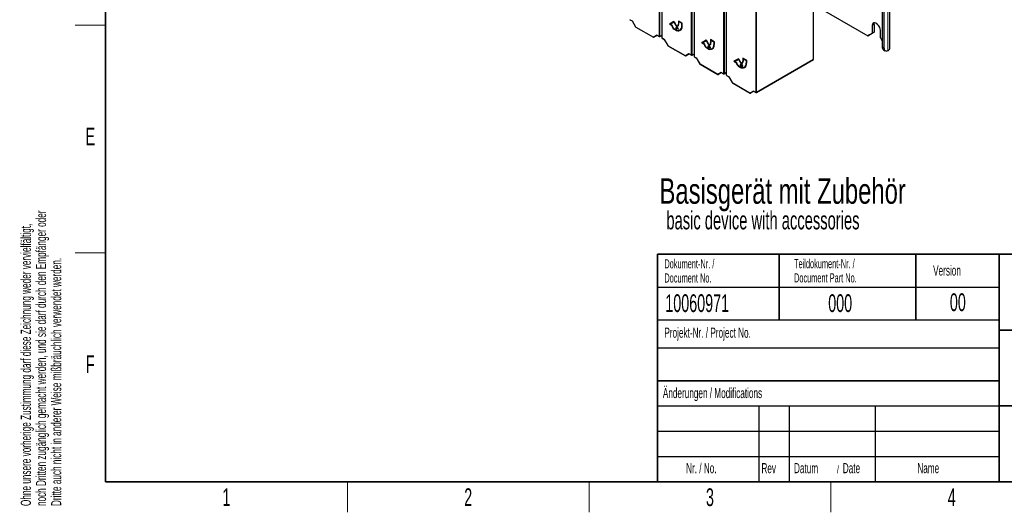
# Paper-space layout 'Blatt4' of a CAD drawing. Header units: millimetres. Extents: x 5 to 418, y 2 to 292.
# Tile 1 of 66: x 9 to 203, y 6 to 103. Entities that reach past the tile are written whole.
import ezdxf

# ---------------------------------------------------------------- set-up
doc = ezdxf.new("R2010")
doc.units = ezdxf.units.MM
doc.layers.add('SLD-0', color=7, linetype='Continuous')
doc.styles.add('SLDTEXTSTYLE0', font='TXT', dxfattribs={"width": 0.7})
doc.styles.add('SLDTEXTSTYLE1', font='TXT', dxfattribs={"width": 0.605})

# ---------------------------------------------------------------- blocks, each defined once
blk = doc.blocks.new('SW_NOTE_0_56')
at = {"layer": 'SLD-0', "color": 0, "attachment_point": 1}
for s, insert, char_height, style in [('Basisgerät mit Zubehör', (0, 6.48), 5.0271, 'SLDTEXTSTYLE0'), ('basic device with accessories', (1.35, -0.02), 3.5956, 'SLDTEXTSTYLE1')]:
    blk.add_mtext(s, dxfattribs=dict(at, insert=insert, char_height=char_height, style=style))
blk = doc.blocks.new('SW_NOTE_0_58')
at = {"layer": 'SLD-0', "color": 0, "char_height": 2, "attachment_point": 1, "rotation": 90, "style": 'SLDTEXTSTYLE1'}
for s, insert in [('noch Dritten zugänglich gemacht werden, und sie darf durch den Empfänger oder', (0.42, 0)), ('Ohne unsere vorherige Zustimmung darf diese Zeichnung weder vervielfältigt,', (-2.58, 0)), ('Dritte auch nicht in anderer Weise mißbräuchlich verwendet werden.', (3.42, 0))]:
    blk.add_mtext(s, dxfattribs=dict(at, insert=insert))
blk = doc.blocks.new('SW_NOTE_0_59')
at = {"layer": 'SLD-0', "color": 0, "attachment_point": 1, "style": 'SLDTEXTSTYLE1'}
for s, insert, char_height in [('Datum', (0, 2.58), 2), ('/', (8.48, 2.08), 1.5), ('Date', (9.64, 2.58), 2)]:
    blk.add_mtext(s, dxfattribs=dict(at, insert=insert, char_height=char_height))
blk = doc.blocks.new('SW_NOTE_0_61')
at = {"layer": 'SLD-0', "color": 0, "char_height": 1.8, "attachment_point": 1, "style": 'SLDTEXTSTYLE1'}
for s, insert in [('Teildokument-Nr. /', (0, 2.32)), ('Document Part No.', (0, -0.48))]:
    blk.add_mtext(s, dxfattribs=dict(at, insert=insert))
blk = doc.blocks.new('SW_NOTE_0_62')
at = {"layer": 'SLD-0', "color": 0, "char_height": 1.8, "attachment_point": 1, "style": 'SLDTEXTSTYLE1'}
for s, insert in [('Dokument-Nr. /', (0, 2.32)), ('Document No.', (0, -0.48))]:
    blk.add_mtext(s, dxfattribs=dict(at, insert=insert))

psp = doc.layouts.new('Blatt4')

# ---------------------------------------------------------------- linework, layer by layer
at = {"color": 7, "linetype": 'Continuous', "lineweight": 25}
for p, q in [((180.88, 97.7), (180.88, 220.18)), ((179.36, 113.08), (179.36, 97.95)), ((179.71, 112.88), (179.71, 97.75)), ((148.58, 109.64), (148.58, 92.39)), ((165.8, 95.5), (165.8, 109.05)), ((135.85, 107.84), (135.85, 99.74)), ((142.22, 108.08), (142.22, 96.07)), ((165.8, 106.29), (176.53, 100.1)), ((129.55, 103.3), (129.98, 103.06)), ((129.98, 103.06), (130.65, 101.89)), ((130.7, 101.85), (134.17, 99.84)), ((138.24, 102.94), (137.36, 102.43)), ((137.39, 102.45), (137.36, 102.43)), ((137.36, 102.43), (137.84, 102.15)), ((138.24, 102.94), (137.39, 102.45)), ((137.39, 102.45), (137.88, 102.17)), ((137.49, 102.42), (138.24, 102.85)), ((137.89, 102.19), (137.49, 102.42)), ((137.88, 102.17), (137.84, 102.15)), ((139.13, 101.41), (138.24, 102.94)), ((138.28, 102.88), (138.24, 102.85)), ((138.24, 102.85), (139, 101.55)), ((138.28, 102.88), (139.03, 101.57)), ((138.56, 101.35), (138.28, 101.51)), ((138.28, 101.45), (138.56, 101.29)), ((138.31, 101.47), (138.6, 101.31)), ((139, 101.55), (138.6, 101.78)), ((138.68, 101.71), (138.65, 101.69)), ((138.65, 101.69), (139.13, 101.41)), ((138.68, 101.71), (139.09, 101.47)), ((138.77, 101.37), (138.73, 101.35)), ((138.73, 101.35), (138.78, 101.35)), ((139, 102.09), (138.96, 102.06)), ((138.96, 102.06), (139, 102)), ((139, 102.09), (139.03, 102.02)), ((139.03, 101.57), (139, 101.55)), ((139.83, 102.64), (139.13, 103.04)), ((139.13, 103.04), (139.13, 102.43)), ((139.16, 103.02), (139.16, 102.45)), ((139.22, 102.97), (139.18, 102.95)), ((139.18, 102.4), (139.18, 102.95)), ((139.18, 102.95), (139.78, 102.6)), ((139.22, 102.97), (139.82, 102.63)), ((139.42, 101.26), (139.46, 101.28)), ((139.82, 102.63), (139.78, 102.6)), ((139.78, 102.6), (139.78, 102.05)), ((139.82, 102.63), (139.82, 102.07)), ((139.83, 102.02), (139.83, 102.64)), ((177.42, 102.14), (177.42, 100.61)), ((177.77, 102.34), (177.77, 100.81)), ((179.01, 99.69), (179.01, 101.22)), ((134.93, 100.2), (134.3, 99.84)), ((134.89, 100.22), (135.32, 99.98)), ((135.44, 99.98), (135.85, 100.21)), ((135.92, 99.63), (136.34, 99.39)), ((136.34, 99.39), (137.01, 98.22)), ((144.61, 99.27), (143.72, 98.76)), ((144.61, 99.27), (143.76, 98.78)), ((143.85, 98.74), (144.61, 99.18)), ((145.49, 97.74), (144.61, 99.27)), ((144.64, 99.2), (144.61, 99.18)), ((144.61, 99.18), (145.36, 97.87)), ((144.64, 99.2), (145.4, 97.89)), ((146.2, 98.96), (145.49, 99.37)), ((145.49, 99.37), (145.49, 98.76)), ((145.53, 99.35), (145.53, 98.78)), ((145.58, 99.3), (145.54, 99.28)), ((145.54, 98.73), (145.54, 99.28)), ((145.54, 99.28), (146.15, 98.93)), ((145.58, 99.3), (146.18, 98.95)), ((176.53, 100.1), (177.42, 100.61)), ((176.89, 100.3), (176.53, 100.1)), ((177.77, 100.81), (176.89, 100.3)), ((177.42, 100.61), (177.77, 100.81)), ((179.01, 99.69), (179.36, 99.08)), ((137.06, 98.17), (140.54, 96.17)), ((143.76, 98.78), (143.72, 98.76)), ((143.72, 98.76), (144.2, 98.48)), ((143.76, 98.78), (144.24, 98.5)), ((144.25, 98.51), (143.85, 98.74)), ((144.24, 98.5), (144.2, 98.48)), ((144.93, 97.68), (144.64, 97.84)), ((144.64, 97.78), (144.93, 97.61)), ((144.68, 97.8), (144.96, 97.63)), ((145.36, 97.87), (144.96, 98.1)), ((145.05, 98.03), (145.01, 98.01)), ((145.01, 98.01), (145.49, 97.74)), ((145.05, 98.03), (145.46, 97.8)), ((145.13, 97.7), (145.09, 97.68)), ((145.09, 97.68), (145.14, 97.68)), ((145.36, 98.41), (145.33, 98.39)), ((145.33, 98.39), (145.36, 98.33)), ((145.36, 98.41), (145.4, 98.35)), ((145.4, 97.89), (145.36, 97.87)), ((145.79, 97.59), (145.82, 97.61)), ((146.18, 98.95), (146.15, 98.93)), ((146.15, 98.93), (146.15, 98.38)), ((146.18, 98.95), (146.18, 98.4)), ((146.2, 98.35), (146.2, 98.96)), ((179.62, 97.38), (179.97, 97.18)), ((180.51, 97.19), (180.59, 97.24)), ((141.29, 96.53), (140.67, 96.17)), ((141.25, 96.55), (141.68, 96.3)), ((141.81, 96.3), (142.22, 96.54)), ((142.28, 95.96), (142.71, 95.71)), ((142.7, 95.71), (143.38, 94.55)), ((150.97, 95.59), (150.09, 95.08)), ((150.97, 95.59), (150.12, 95.1)), ((150.22, 95.07), (150.97, 95.51)), ((151.85, 94.06), (150.97, 95.59)), ((151.01, 95.53), (150.97, 95.51)), ((150.97, 95.51), (151.73, 94.2)), ((151.01, 95.53), (151.76, 94.22)), ((152.56, 95.29), (151.85, 95.7)), ((151.85, 95.7), (151.85, 95.08)), ((151.89, 95.68), (151.89, 95.1)), ((151.94, 95.62), (151.91, 95.6)), ((151.91, 95.05), (151.91, 95.6)), ((151.91, 95.6), (152.51, 95.26)), ((151.94, 95.62), (152.54, 95.28)), ((154.54, 88.95), (165.78, 95.44)), ((143.42, 94.5), (146.9, 92.49)), ((150.12, 95.1), (150.09, 95.08)), ((150.09, 95.08), (150.57, 94.81)), ((150.12, 95.1), (150.6, 94.83)), ((150.62, 94.84), (150.22, 95.07)), ((150.6, 94.83), (150.57, 94.81)), ((151.29, 94), (151.01, 94.16)), ((151.01, 94.1), (151.29, 93.94)), ((151.04, 94.12), (151.32, 93.96)), ((151.73, 94.2), (151.32, 94.43)), ((151.41, 94.36), (151.38, 94.34)), ((151.38, 94.34), (151.85, 94.06)), ((151.41, 94.36), (151.82, 94.12)), ((151.49, 94.03), (151.46, 94.01)), ((151.46, 94.01), (151.51, 94.01)), ((151.72, 94.74), (151.69, 94.72)), ((151.69, 94.72), (151.73, 94.65)), ((151.72, 94.74), (151.76, 94.68)), ((151.76, 94.22), (151.73, 94.2)), ((152.15, 93.92), (152.19, 93.94)), ((152.54, 95.28), (152.51, 95.26)), ((152.51, 95.26), (152.51, 94.71)), ((152.54, 95.28), (152.54, 94.73)), ((152.56, 94.68), (152.56, 95.29)), ((147.65, 92.85), (147.03, 92.49)), ((147.62, 92.88), (148.05, 92.63)), ((148.17, 92.63), (148.58, 92.87)), ((148.64, 92.28), (149.07, 92.04)), ((149.07, 92.04), (149.74, 90.87)), ((149.79, 90.83), (153.27, 88.82)), ((154.02, 89.18), (153.39, 88.82)), ((153.98, 89.2), (154.41, 88.95))]:
    psp.add_line(p, q, dxfattribs=at)
at = {"color": 7, "linetype": 'Continuous', "lineweight": 18}
for p, q in [((180.51, 219.66), (180.51, 97.19)), ((148.02, 92.69), (148.02, 109.32)), ((148.2, 109.42), (148.2, 92.68)), ((148.62, 109.66), (148.62, 92.34)), ((135.29, 100.03), (135.29, 107.56)), ((135.47, 107.65), (135.47, 100.03)), ((135.89, 107.86), (135.89, 99.69)), ((141.66, 96.36), (141.66, 107.87)), ((141.83, 107.89), (141.83, 96.36)), ((142.25, 108.11), (142.25, 96.01)), ((154.38, 89.01), (154.38, 108.27)), ((154.56, 108.27), (154.56, 89.01)), ((129.53, 103.36), (129.98, 103.1)), ((129.98, 103.1), (130.67, 101.91)), ((130.67, 101.91), (130.65, 101.89)), ((130.67, 101.91), (134.15, 99.9)), ((138.31, 101.47), (138.28, 101.45)), ((138.6, 101.31), (138.56, 101.29)), ((139.16, 102.45), (139.13, 102.43)), ((139.82, 102.07), (139.78, 102.05)), ((177.77, 102.34), (177.42, 102.14)), ((134.15, 99.9), (134.84, 100.3)), ((134.84, 100.3), (135.29, 100.03)), ((135.47, 100.03), (135.85, 100.26)), ((135.89, 99.69), (136.34, 99.43)), ((136.34, 99.43), (137.03, 98.23)), ((137.03, 98.23), (137.01, 98.22)), ((137.03, 98.23), (140.51, 96.22)), ((144.68, 97.8), (144.64, 97.78)), ((144.96, 97.63), (144.93, 97.61)), ((145.53, 98.78), (145.49, 98.76)), ((146.18, 98.4), (146.15, 98.38)), ((179.36, 97.95), (179.71, 97.75)), ((140.51, 96.22), (141.2, 96.62)), ((141.2, 96.62), (141.66, 96.36)), ((141.83, 96.36), (142.22, 96.58)), ((142.25, 96.01), (142.71, 95.75)), ((142.71, 95.75), (143.4, 94.56)), ((154.56, 89.01), (165.8, 95.5)), ((143.4, 94.56), (143.38, 94.55)), ((143.4, 94.56), (146.88, 92.55)), ((151.04, 94.12), (151.01, 94.1)), ((151.32, 93.96), (151.29, 93.94)), ((151.89, 95.1), (151.85, 95.08)), ((152.54, 94.73), (152.51, 94.71)), ((146.88, 92.55), (147.57, 92.95)), ((147.57, 92.95), (148.02, 92.69)), ((148.2, 92.68), (148.58, 92.91)), ((148.62, 92.34), (149.07, 92.08)), ((149.07, 92.08), (149.76, 90.88)), ((149.76, 90.88), (153.24, 88.88)), ((153.24, 88.88), (153.93, 89.27)), ((153.93, 89.27), (154.38, 89.01))]:
    psp.add_line(p, q, dxfattribs=at)
at = {"color": 7, "linetype": 'Continuous', "lineweight": 25, "flags": 128}
for points in [[(179.01, 101.22), (178.98, 101.5), (178.88, 101.79), (178.73, 102.07), (178.54, 102.32), (178.33, 102.52), (178.1, 102.65), (177.88, 102.71), (177.69, 102.67), (177.54, 102.56), (177.45, 102.38), (177.42, 102.14)], [(177.77, 102.34), (177.8, 102.58), (177.86, 102.71)], [(179.71, 97.75), (179.73, 97.57), (179.77, 97.42), (179.85, 97.29), (179.94, 97.2), (180.06, 97.14), (180.2, 97.12), (180.35, 97.14), (180.51, 97.19)]]:
    psp.add_lwpolyline(points, dxfattribs=at)
at = {"color": 7, "linetype": 'Continuous', "lineweight": 18, "flags": 128}
psp.add_lwpolyline([(148.17, 92.63), (148.17, 92.63), (148.18, 92.64), (148.19, 92.65), (148.19, 92.67), (148.2, 92.68)], dxfattribs=at)
at = {"color": 7, "linetype": 'Continuous', "lineweight": 25}
for centre, radius, start, end in [((130.76, 101.96), 0.125, 210, 240.0027), ((138.81, 102.27), 0.974, 186.8343, 237.1482), ((138.84, 102.29), 0.974, 186.8343, 237.1482), ((138.73, 102.22), 0.845, 182.6043, 237.3956), ((139.04, 101.93), 0.753, 230.7965, 9.2136), ((139.06, 101.9), 0.786, 230.7977, 9.213), ((139.43, 101.81), 0.835, 182.1237, 213.0079), ((139.12, 102.04), 0.905, 234.3842, 294.3062), ((139.42, 101.82), 0.788, 184.9135, 203.6378), ((139.43, 101.8), 0.787, 188.1341, 214.2788), ((138.73, 102.39), 0.402, 305.6968, 5.6208), ((138.76, 102.41), 0.402, 305.6968, 5.6208), ((138.74, 102.36), 0.44, 305.6973, 5.6205), ((138.98, 101.98), 0.846, 304.8281, 6.484), ((134.24, 99.95), 0.125, 240.0027, 300.0054), ((135.38, 100.08), 0.125, 240.0027, 299.9975), ((135.98, 99.74), 0.125, 180, 240.0027), ((137.12, 98.28), 0.125, 210, 240.0027), ((145.17, 98.6), 0.974, 186.8343, 237.1482), ((145.21, 98.62), 0.974, 186.8343, 237.1482), ((145.1, 98.55), 0.845, 182.6043, 237.3956), ((145.4, 98.26), 0.753, 230.7966, 9.2134), ((145.42, 98.22), 0.786, 230.7976, 9.2131), ((145.79, 98.13), 0.835, 182.1237, 213.0079), ((145.49, 98.37), 0.905, 234.3842, 294.3062), ((145.78, 98.15), 0.788, 184.9133, 203.6341), ((145.79, 98.12), 0.787, 188.1337, 214.2788), ((145.09, 98.72), 0.402, 305.6965, 5.621), ((145.13, 98.74), 0.402, 305.6965, 5.621), ((145.11, 98.68), 0.44, 305.6973, 5.6205), ((145.35, 98.3), 0.839, 304.5585, 6.7534), ((179.98, 97.89), 0.623, 174.0633, 234.6247), ((180.3, 97.74), 0.575, 300.4689, 356.1103), ((140.6, 96.27), 0.125, 240.0027, 300.0054), ((141.74, 96.41), 0.125, 240.0027, 299.9975), ((142.34, 96.07), 0.125, 180, 240.0027), ((143.49, 94.61), 0.125, 210, 240.0027), ((151.53, 94.92), 0.974, 186.8341, 237.1484), ((151.57, 94.94), 0.974, 186.8341, 237.1484), ((151.46, 94.88), 0.845, 182.6042, 237.3958), ((151.77, 94.59), 0.753, 230.7967, 9.2134), ((151.79, 94.55), 0.786, 230.7979, 9.2129), ((152.16, 94.46), 0.835, 182.1234, 213.0079), ((151.85, 94.7), 0.905, 234.3844, 294.306), ((152.15, 94.48), 0.788, 184.9156, 203.6321), ((152.16, 94.45), 0.787, 188.1343, 214.2788), ((151.45, 95.04), 0.402, 305.6968, 5.6212), ((151.49, 95.06), 0.402, 305.6968, 5.6212), ((151.47, 95.01), 0.44, 305.6976, 5.6202), ((151.7, 94.63), 0.853, 305.1119, 6.2002), ((146.97, 92.6), 0.125, 240.0027, 300.0054), ((148.11, 92.74), 0.125, 240.0027, 299.9975), ((148.71, 92.39), 0.125, 180, 240.0027), ((149.85, 90.93), 0.125, 210, 240.0027), ((153.33, 88.93), 0.125, 240.0027, 300.0054), ((154.47, 89.06), 0.125, 240.0027, 299.9975)]:
    psp.add_arc(centre, radius, start, end, dxfattribs=at)
at = {"color": 7, "linetype": 'Continuous', "lineweight": 18}
for centre, radius, start, end in [((130.73, 101.9), 0.0628, 174.3139, 234.3734), ((134.25, 99.95), 0.115, 204.6728, 294.7658), ((134.21, 99.89), 0.0628, 174.3139, 234.3734), ((135.38, 100.2), 0.193, 242.6559, 296.7666), ((135.36, 100.03), 0.0628, 174.3288, 234.3494), ((135.14, 100.14), 0.343, 331.5059, 341.7826), ((135.92, 99.74), 0.0617, 185.091, 246.2316), ((135.95, 99.68), 0.0628, 174.3288, 234.3494), ((137.1, 98.23), 0.0628, 174.3139, 234.3734), ((140.62, 96.27), 0.115, 204.6729, 294.7658), ((140.58, 96.22), 0.0628, 174.3139, 234.3734), ((141.74, 96.53), 0.193, 242.6561, 296.7661), ((141.72, 96.35), 0.0628, 174.3288, 234.3494), ((141.51, 96.47), 0.343, 331.5069, 341.7803), ((142.28, 96.07), 0.0617, 185.0903, 246.2318), ((142.32, 96.01), 0.0628, 174.3288, 234.3494), ((143.46, 94.55), 0.0628, 174.3139, 234.3734), ((146.98, 92.6), 0.115, 204.6729, 294.7658), ((146.94, 92.54), 0.0628, 174.3139, 234.3734), ((148.11, 92.86), 0.193, 242.6561, 296.7661), ((148.08, 92.68), 0.0628, 174.3288, 234.3494), ((148.64, 92.4), 0.0617, 185.0902, 246.2307), ((148.68, 92.33), 0.0628, 174.3288, 234.3494), ((160.27, 72.68), 21.02, 119.9873, 120.0498), ((149.82, 90.88), 0.0628, 174.3139, 234.3734), ((153.34, 88.92), 0.115, 204.6732, 294.7654), ((153.3, 88.87), 0.0628, 174.3139, 234.3734), ((154.47, 89.18), 0.193, 242.6566, 296.7661), ((154.45, 89.01), 0.0628, 174.3288, 234.3494), ((154.23, 89.12), 0.343, 331.5069, 341.7803)]:
    psp.add_arc(centre, radius, start, end, dxfattribs=at)
at = {"color": 7, "linetype": 'Continuous', "lineweight": 25}
for centre, major_axis, ratio, start_param, end_param in [((130.07, 103.15), (0.0912, 0.0912), 0.317888, 2.441094, 3.056612), ((134.93, 100.35), (0, 0.133), 0.717434, 1.963397, 2.748877), ((136.43, 99.48), (0.0912, 0.0912), 0.317888, 2.441094, 3.056612), ((141.29, 96.67), (0, 0.133), 0.717434, 1.963397, 2.748877), ((142.8, 95.8), (0.0912, 0.0912), 0.317888, 2.441094, 3.056612), ((165.71, 95.55), (-0.062, 0.108), 0.577557, 3.141594, 3.927224), ((147.65, 93), (0, 0.133), 0.717434, 1.963397, 2.748877), ((149.16, 92.13), (0.0912, 0.0912), 0.317888, 2.441094, 3.056612), ((154.02, 89.32), (0, 0.133), 0.717434, 1.963397, 2.748877)]:
    psp.add_ellipse(centre, major_axis=major_axis, ratio=ratio, start_param=start_param, end_param=end_param, dxfattribs=at)
at = {"layer": 'SLD-0', "lineweight": 35}
for p, q in [((26, 282.5), (26, 12)), ((135, 57), (408, 57)), ((135, 57), (135, 12)), ((159, 57), (159, 44)), ((186, 57), (186, 44)), ((202.5, 57), (202.5, 12)), ((202.5, 42), (259, 42)), ((135, 32), (202.5, 32)), ((202.5, 27), (259, 27)), ((26, 12), (408, 12)), ((135, 12), (408, 12))]:
    psp.add_line(p, q, dxfattribs=at)
at = {"layer": 'SLD-0', "lineweight": 18}
for p, q in [((20, 102.25), (26, 102.25)), ((20, 57.25), (26, 57.25)), ((73.75, 6), (73.75, 12)), ((121.5, 6), (121.5, 12)), ((169.25, 6), (169.25, 12))]:
    psp.add_line(p, q, dxfattribs=at)
at = {"layer": 'SLD-0'}
for p, q in [((135, 50.5), (202.5, 50.5)), ((135, 38.5), (202.5, 38.5)), ((135, 27), (202.5, 27)), ((155, 27), (155, 12)), ((161, 27), (161, 12)), ((178, 27), (178, 12)), ((135, 22), (202.5, 22)), ((135, 17), (202.5, 17))]:
    psp.add_line(p, q, dxfattribs=at)
at = {"layer": 'SLD-0', "lineweight": 25}
psp.add_line((135, 44), (202.5, 44), dxfattribs=at)

# ---------------------------------------------------------------- block references
at = {"layer": 'SLD-0'}
for name, p in [('SW_NOTE_0_58', (11.81, 7.24)), ('SW_NOTE_0_62', (136.35, 53.67)), ('SW_NOTE_0_61', (161.96, 53.69)), ('SW_NOTE_0_59', (161.95, 13.15))]:
    psp.add_blockref(name, p, dxfattribs=at)
at = {"layer": 'SLD-0', "color": 7}
psp.add_blockref('SW_NOTE_0_56', (135.39, 65.5), dxfattribs=at)

# ---------------------------------------------------------------- texts
at = {"layer": 'SLD-0', "style": 'SLDTEXTSTYLE1'}
for s, insert, char_height, attachment_point in [('E', (22.98, 82), 3.5, 2), ('Version', (189.43, 54.76), 2, 1), ('10060971', (136.53, 49.06), 3.5, 1), ('000', (168.71, 49.06), 3.5, 1), ('00', (194.31, 49.25), 3.5, 2), ('Projekt-Nr. / Project No.', (136.35, 42.48), 2, 1), ('F', (22.95, 37), 3.5, 2), ('Änderungen / Modifications', (136.05, 30.56), 2, 1), ('Nr. / No.', (140.64, 15.72), 2, 1), ('Rev', (155.52, 15.72), 2, 1), ('Name', (186.31, 15.73), 2, 1), ('1', (49.85, 10.74), 3.5, 2), ('2', (97.6, 10.74), 3.5, 2), ('3', (145.35, 10.74), 3.5, 2), ('4', (193.1, 10.74), 3.5, 2)]:
    psp.add_mtext(s, dxfattribs=dict(at, insert=insert, char_height=char_height, attachment_point=attachment_point))

doc.saveas('drawing.dxf')
